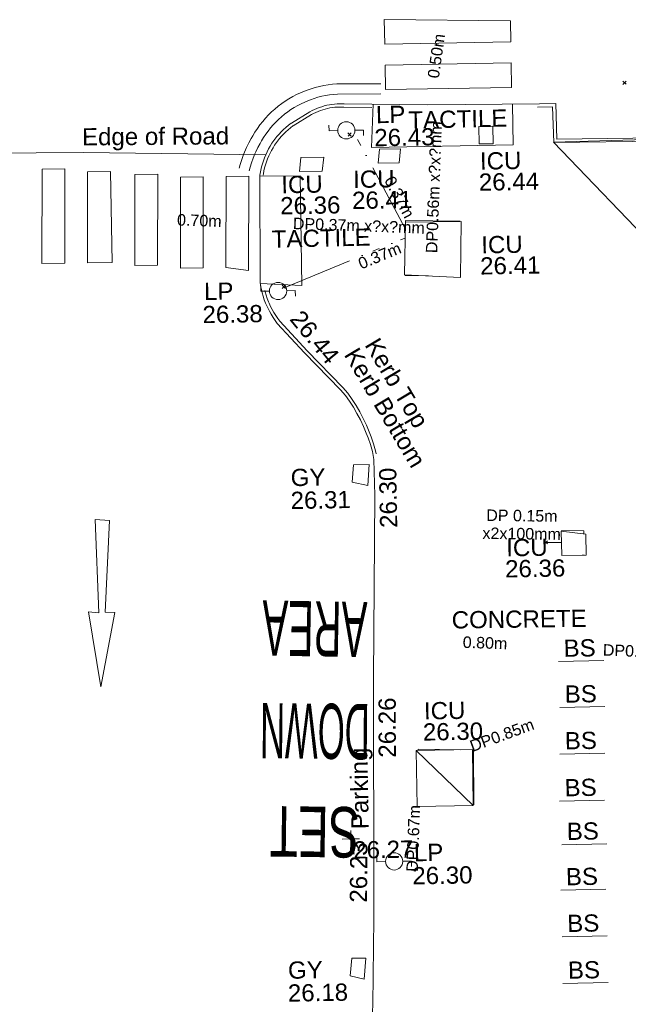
# Model space of a CAD drawing. Header units: millimetres. Extents: x -290717 to 520720, y -88450 to 287762.
# Tile 218 of 256: x 41268 to 54517, y -28179 to -6740. Entities that reach past the tile are written whole.
import ezdxf

# ---------------------------------------------------------------- set-up
doc = ezdxf.new("R2010")
doc.units = ezdxf.units.MM
for name, pattern in [('IMPORT-UG_DRAINAGE_UNIDENTIFIED_QLB2 _2_', [2700, 1500, -300, 0, -250, 150, -300, 0, -200]), ('IMPORT-UG_ELEC_LV_QLB2 _2_', [2700, 1500, -300, 0, -250, 150, -300, 0, -200]), ('IMPORT-UG_ELEC_STREET LIGHTING_QLB2 _2_', [2700, 1500, -300, 0, -250, 150, -300, 0, -200]), ('IMPORT-UG_UNIDENTIFIED_QLA _2_', [2350, 1500, -300, 0, -50, 150, -300, 0, -50])]:
    doc.linetypes.add(name, pattern=pattern)
for name, color, linetype, lineweight, true_color in [('00_TOPO_FURN_LAMP_POST', 7, 'Continuous', 9, 0x666666), ('00_UAV_BIKE_STAND', 1, 'Continuous', 9, 0xff0000), ('00_UAV_FURN_LAMP_POST', 7, 'Continuous', 9, 0xa50000), ('00_UAV_KERB_BOTTOM', 1, 'Continuous', 9, 0xff0000), ('00_UAV_KERB_TOP', 7, 'Continuous', 9, 0xa500a5), ('00_UAV_LEVEL_SPOT', 7, 'Continuous', 9, 0x666666), ('00_UAV_PARKING', 4, 'Continuous', 9, 0x00ffff), ('00_UAV_ROAD_MARKING_ARROWS', 7, 'Continuous', 9, 0x999999), ('00_UAV_ROAD_MARKING_YELLOW_CONTINUOUS', 40, 'Continuous', 9, 0xffbf00), ('00_UAV_SERV_GULLY', 7, 'Continuous', 9, 0x5252a5), ('00_UAV_SERV_IC', 5, 'Continuous', 9, 0x0000ff), ('01_DTM_CONTOUR_MNR', 7, 'Continuous', 9, 0xa5a552), ('12333-PUM-2D-U-0001-C01 - Rev2_REVIT IMPORT_dwg', 7, 'Continuous', 9, 0x767676), ('PUM-ELECTRIC-LV-QLB2', 1, 'IMPORT-UG_ELEC_LV_QLB2 _2_', 9, 0xff0000), ('PUM-ELECTRIC-MH', 1, 'Continuous', 9, 0xff0000), ('PUM-ELECTRIC-SL-QLB2', 7, 'IMPORT-UG_ELEC_STREET LIGHTING_QLB2 _2_', 9, 0xff7f7f), ('PUM-UNIDENTIFIED UTILITIES-QLA', 7, 'IMPORT-UG_UNIDENTIFIED_QLA _2_', 9, 0x52a500), ('PUM-UNIDENTIFIED-QLB2', 150, 'IMPORT-UG_DRAINAGE_UNIDENTIFIED_QLB2 _2_', 9, 0x007fff)]:
    doc.layers.add(name, color=color, linetype=linetype, lineweight=lineweight, true_color=true_color)
for name, color, linetype, lineweight in [('00_TOPO_PEDASTRIAN', 7, 'Continuous', 9), ('00_UAV_PEDASTRIAN', 7, 'Continuous', 9), ('00_UAV_ROAD_EDGE', 7, 'Continuous', 9), ('00_UAV_ROAD_TEXT', 7, 'Continuous', 9), ('00_UAV_SURFACE', 7, 'Continuous', 9), ('00_UAV_SURVEY_TEXT', 7, 'Continuous', 9), ('GEN-TEXT', 7, 'Continuous', 9)]:
    doc.layers.add(name, color=color, linetype=linetype, lineweight=lineweight)
doc.styles.add('Arial_1', font='arial.ttf', dxfattribs={"height": 250})
doc.styles.add('Swis721 Lt BT_2', font='swissl.ttf', dxfattribs={"height": 375})
doc.styles.add('Swis721 Lt BT_3', font='swissl.ttf', dxfattribs={"width": 0.5, "height": 1200})
doc.styles.add('Swis721 Lt BT_4', font='swissl.ttf', dxfattribs={"width": 0.45, "height": 1200})
doc.styles.add('Swis721 Lt BT_5', font='swissl.ttf', dxfattribs={"width": 0.653, "height": 1100})

# ---------------------------------------------------------------- blocks, each defined once
blk = doc.blocks.new('12333-PUM-2D-U-0001-C01 - Rev2_REVIT IMPORT_dwg_MSL_Lamp_Post_SYM-2077240-Site Location Plan Existing')
at = {"layer": '00_TOPO_FURN_LAMP_POST', "color": 254, "true_color": 0xcccccc, "flags": 128}
for points in [[(-500, 0), (-1000, 0), (-1000, 317)], [(500, 0), (1000, 0), (1000, -317)]]:
    blk.add_lwpolyline(points, dxfattribs=at)
at = {"layer": '00_TOPO_FURN_LAMP_POST', "color": 254, "true_color": 0xcccccc}
blk.add_circle((0, 0), 500, dxfattribs=at)
blk = doc.blocks.new('12333-PUM-2D-U-0001-C01 - Rev2_REVIT IMPORT_dwg_UAV-2077255-Site Location Plan Existing')
at = {"layer": '00_UAV_LEVEL_SPOT', "color": 254, "true_color": 0xcccccc, "flags": 128}
for points in [[(0, -500), (0, 0), (-500, 0)], [(500, 0), (0, 0), (0, 500)]]:
    blk.add_lwpolyline(points, dxfattribs=at)
blk = doc.blocks.new('12333-PUM-2D-U-0001-C01 - Rev2_REVIT IMPORT_dwg_MGS62954_T2_Galway_ITM_3d_Rev1-2077680-Site Location Plan Existing')
at = {"layer": '00_TOPO_PEDASTRIAN', "color": 254, "true_color": 0xcccccc}
for p, q in [((533943496, 725542643), (533943535, 725544701)), ((533944030, 725544701), (533943535, 725544701)), ((533943992, 725542643), (533944030, 725544701)), ((533944487, 725542643), (533944525, 725544625)), ((533945021, 725544625), (533944525, 725544625)), ((533945021, 725542643), (533945021, 725544625)), ((533945516, 725542567), (533945554, 725544548)), ((533946049, 725544548), (533945554, 725544548)), ((533946011, 725542567), (533946049, 725544548)), ((533946506, 725542491), (533946544, 725544472)), ((533947040, 725544472), (533946544, 725544472)), ((533947002, 725542491), (533947040, 725544472)), ((533947497, 725542491), (533947535, 725544472)), ((533948030, 725544472), (533947535, 725544472)), ((533947992, 725542415), (533948030, 725544472)), ((533943992, 725542643), (533943496, 725542643)), ((533945021, 725542643), (533944487, 725542643)), ((533946011, 725542567), (533945516, 725542567)), ((533947002, 725542491), (533946506, 725542491)), ((533947992, 725542415), (533947497, 725542491))]:
    blk.add_line(p, q, dxfattribs=at)
at = {"layer": '00_UAV_BIKE_STAND', "color": 254, "true_color": 0xcccccc}
for p, q in [((533955572, 725533787), (533954589, 725533784)), ((533955579, 725532788), (533954596, 725532785)), ((533955563, 725531772), (533954580, 725531769)), ((533955540, 725530750), (533954557, 725530747)), ((533955571, 725529799), (533954588, 725529796)), ((533955535, 725528812), (533954552, 725528809)), ((533955546, 725527795), (533954563, 725527792)), ((533955544, 725526777), (533954561, 725526774))]:
    blk.add_line(p, q, dxfattribs=at)
at = {"layer": '00_UAV_KERB_BOTTOM', "color": 254, "true_color": 0xcccccc, "flags": 128}
for points in [[(533950737, 725545989), (533950132, 725546005), (533950094, 725546008), (533950038, 725546009), (533949981, 725546009), (533949924, 725546006), (533949868, 725546000), (533949812, 725545992), (533949756, 725545982), (533949701, 725545969), (533949645, 725545954), (533949591, 725545937), (533949538, 725545918), (533949486, 725545896), (533949434, 725545872), (533949384, 725545846), (533948979, 725545610), (533948971, 725545605), (533948914, 725545563), (533948859, 725545518), (533948805, 725545472), (533948754, 725545423), (533948705, 725545372), (533948657, 725545319), (533948613, 725545264), (533948570, 725545207), (533948548, 725545176), (533948509, 725545117), (533948473, 725545056), (533948440, 725544994), (533948408, 725544930), (533948380, 725544865), (533948355, 725544799), (533948332, 725544732), (533948312, 725544664), (533948295, 725544595), (533948280, 725544525), (533948275, 725544490)], [(533956957, 725545150), (533954750, 725545156), (533954739, 725545931), (533954385, 725545934)], [(533948268, 725541957), (533948275, 725541926), (533948296, 725541849), (533948320, 725541774), (533948347, 725541699), (533948360, 725541667), (533948392, 725541594), (533948427, 725541523), (533948464, 725541453), (533948505, 725541385), (533948548, 725541319), (533948594, 725541254), (533949180, 725540599), (533949945, 725539786), (533950050, 725539661), (533950137, 725539532), (533950219, 725539398), (533950296, 725539261), (533950367, 725539121), (533950431, 725538979), (533950490, 725538833), (533950529, 725538727), (533950577, 725538578), (533950619, 725538427), (533950645, 725538256)]]:
    blk.add_lwpolyline(points, dxfattribs=at)
at = {"layer": '00_UAV_KERB_TOP', "color": 254, "true_color": 0xcccccc, "flags": 128}
for points in [[(533950736, 725545919), (533950129, 725545936), (533950091, 725545938), (533950037, 725545939), (533949983, 725545939), (533949930, 725545936), (533949876, 725545931), (533949823, 725545923), (533949770, 725545913), (533949717, 725545901), (533949665, 725545887), (533949614, 725545871), (533949563, 725545852), (533949514, 725545832), (533949465, 725545809), (533949418, 725545785), (533949017, 725545551), (533949012, 725545548), (533948957, 725545507), (533948904, 725545465), (533948852, 725545420), (533948803, 725545373), (533948756, 725545324), (533948711, 725545274), (533948668, 725545221), (533948627, 725545166), (533948606, 725545137), (533948569, 725545080), (533948534, 725545022), (533948502, 725544962), (533948472, 725544901), (533948445, 725544838), (533948420, 725544775), (533948398, 725544711), (533948379, 725544645), (533948363, 725544579), (533948349, 725544513), (533948345, 725544489)], [(533956957, 725545079), (533954681, 725545087), (533954670, 725545862), (533954341, 725545864)], [(533948336, 725541972), (533948343, 725541943), (533948363, 725541869), (533948386, 725541797), (533948412, 725541725), (533948425, 725541694), (533948455, 725541624), (533948489, 725541555), (533948525, 725541488), (533948564, 725541422), (533948606, 725541358), (533948649, 725541298), (533949232, 725540647), (533949998, 725539832), (533950106, 725539704), (533950196, 725539569), (533950280, 725539434), (533950358, 725539294), (533950430, 725539152), (533950496, 725539006), (533950555, 725538859), (533950595, 725538750), (533950644, 725538598), (533950687, 725538442), (533950698, 725538373)]]:
    blk.add_lwpolyline(points, dxfattribs=at)
at = {"layer": '00_UAV_PARKING', "color": 254, "true_color": 0xcccccc, "flags": 128}
for points in [[(533948275, 725544490), (533948239, 725542161), (533948243, 725542081), (533948268, 725541957)], [(533950645, 725538256), (533950651, 725537466), (533950554, 725533496), (533950550, 725533258), (533950485, 725528872), (533950468, 725528259), (533950419, 725526389), (533950407, 725526226)]]:
    blk.add_lwpolyline(points, dxfattribs=at)
at = {"layer": '00_UAV_PEDASTRIAN', "color": 254, "true_color": 0xcccccc}
for p, q in [((533951040, 725547825), (533953784, 725547749)), ((533951040, 725547825), (533951040, 725547292)), ((533953784, 725547749), (533953784, 725547292)), ((533951040, 725547292), (533953784, 725547292)), ((533951040, 725546834), (533953784, 725546834)), ((533951040, 725546834), (533951040, 725546301)), ((533953784, 725546834), (533953784, 725546301)), ((533951040, 725546301), (533953784, 725546301))]:
    blk.add_line(p, q, dxfattribs=at)
at = {"layer": '00_UAV_ROAD_EDGE', "color": 254, "true_color": 0xcccccc, "flags": 128}
for points in [[(533954385, 725545934), (533951953, 725545957), (533950737, 725545989)], [(533948408, 725544930), (533944442, 725545046), (533943410, 725545059), (533941186, 725545086)]]:
    blk.add_lwpolyline(points, dxfattribs=at)
at = {"layer": '00_UAV_ROAD_MARKING_ARROWS', "color": 254, "true_color": 0xcccccc, "flags": 128}
blk.add_lwpolyline([(533944869, 725537027), (533944742, 725535028), (533944952, 725535018), (533944613, 725533406), (533944373, 725535045), (533944599, 725535021), (533944559, 725537052)], close=True, dxfattribs=at)
at = {"layer": '00_UAV_ROAD_MARKING_YELLOW_CONTINUOUS', "color": 254, "true_color": 0xcccccc, "flags": 128}
for points in [[(533947828, 725544648), (533947851, 725544728), (533947887, 725544835), (533947927, 725544941), (533947971, 725545044), (533947994, 725545092), (533948044, 725545192), (533948098, 725545289), (533948132, 725545347), (533948182, 725545427), (533948236, 725545506), (533948294, 725545581), (533948354, 725545655), (533948417, 725545726), (533948483, 725545794), (533948552, 725545859), (533948624, 725545921), (533948698, 725545981), (533948775, 725546037), (533948854, 725546090), (533948935, 725546139), (533949018, 725546185), (533949103, 725546228), (533949190, 725546267), (533949277, 725546301), (533949331, 725546321), (533949420, 725546350), (533949512, 725546376), (533949604, 725546397), (533949698, 725546415), (533949791, 725546429), (533949886, 725546439), (533949985, 725546445), (533950939, 725546431)], [(533950936, 725546209), (533949990, 725546223), (533949905, 725546217), (533949819, 725546209), (533949735, 725546196), (533949650, 725546180), (533949567, 725546160), (533949484, 725546137), (533949403, 725546111), (533949356, 725546094), (533949277, 725546062), (533949198, 725546027), (533949122, 725545989), (533949047, 725545947), (533948974, 725545902), (533948902, 725545855), (533948833, 725545804), (533948766, 725545751), (533948702, 725545694), (533948639, 725545636), (533948580, 725545574), (533948523, 725545510), (533948468, 725545444), (533948417, 725545376), (533948368, 725545305), (533948322, 725545233), (533948291, 725545179), (533948241, 725545088), (533948194, 725544995), (533948174, 725544953), (533948133, 725544857), (533948096, 725544760), (533948063, 725544662), (533948041, 725544586)]]:
    blk.add_lwpolyline(points, dxfattribs=at)
at = {"layer": '00_UAV_SERV_GULLY', "color": 254, "true_color": 0xcccccc}
for p, q in [((533950164, 725537767), (533950202, 725538148)), ((533950202, 725538148), (533950545, 725538148)), ((533950545, 725538148), (533950507, 725537690)), ((533950164, 725537767), (533950507, 725537690)), ((533949935, 725527022), (533949974, 725527403)), ((533949974, 725527403), (533950278, 725527403)), ((533950278, 725527403), (533950240, 725526946)), ((533949935, 725527022), (533950240, 725526946))]:
    blk.add_line(p, q, dxfattribs=at)
at = {"layer": '00_UAV_SERV_IC', "color": 254, "true_color": 0xcccccc}
for p, q in [((533953060, 725545082), (533953060, 725545463)), ((533953060, 725545463), (533953364, 725545463)), ((533953364, 725545463), (533953364, 725545082)), ((533950850, 725544701), (533950888, 725545006)), ((533950888, 725545006), (533951345, 725545006)), ((533951307, 725544701), (533951345, 725545006)), ((533953060, 725545082), (533953364, 725545082)), ((533949135, 725544548), (533949173, 725544853)), ((533949173, 725544853), (533949669, 725544853)), ((533949631, 725544548), (533949669, 725544853)), ((533951307, 725544701), (533950850, 725544701)), ((533949631, 725544548), (533949135, 725544548)), ((533951383, 725542262), (533951421, 725543405)), ((533951421, 725543405), (533952640, 725543405)), ((533952602, 725542186), (533952640, 725543405)), ((533952602, 725542186), (533951383, 725542262)), ((533954698, 725536090), (533954698, 725536624)), ((533954698, 725536624), (533955231, 725536547)), ((533955231, 725536547), (533955231, 725536090)), ((533954698, 725536090), (533955231, 725536090)), ((533951459, 725531899), (533952679, 725531899)), ((533951459, 725531899), (533951459, 725530680)), ((533951459, 725531899), (533952679, 725530680)), ((533952679, 725531899), (533952679, 725530680)), ((533952679, 725530680), (533951459, 725530680))]:
    blk.add_line(p, q, dxfattribs=at)
at = {"layer": '00_UAV_SURFACE', "color": 254, "true_color": 0xcccccc, "flags": 128}
for points in [[(533950768, 725545989), (533950716, 725545050), (533953794, 725545049), (533953797, 725545939)], [(533948274, 725544462), (533949152, 725544456), (533949143, 725542067), (533948241, 725542126)]]:
    blk.add_lwpolyline(points, dxfattribs=at)
at = {"layer": '01_DTM_CONTOUR_MNR', "color": 254, "true_color": 0xcccccc, "flags": 128}
blk.add_lwpolyline([(533956946, 725542644), (533954680, 725545090), (533956186, 725545108), (533956957, 725545120)], dxfattribs=at)
at = {"xscale": 0.375, "yscale": 0.375, "zscale": 0.375}
for name, p in [('12333-PUM-2D-U-0001-C01 - Rev2_REVIT IMPORT_dwg_MSL_Lamp_Post_SYM-2077240-Site Location Plan Existing', (533950171, 725545429)), ('12333-PUM-2D-U-0001-C01 - Rev2_REVIT IMPORT_dwg_MSL_Lamp_Post_SYM-2077240-Site Location Plan Existing', (533948625, 725541959)), ('12333-PUM-2D-U-0001-C01 - Rev2_REVIT IMPORT_dwg_UAV-2077255-Site Location Plan Existing', (533950000, 725530000)), ('12333-PUM-2D-U-0001-C01 - Rev2_REVIT IMPORT_dwg_MSL_Lamp_Post_SYM-2077240-Site Location Plan Existing', (533950935, 725529496))]:
    blk.add_blockref(name, p, dxfattribs=at)
at = {"layer": '00_UAV_BIKE_STAND', "color": 251, "true_color": 0x666666, "char_height": 375, "width": 778.82, "attachment_point": 1, "line_spacing_factor": 1.005062, "style": 'Swis721 Lt BT_2'}
for insert in [(533954704, 725534259), (533954711, 725533260), (533954695, 725532244), (533954672, 725531222), (533954703, 725530271), (533954667, 725529284), (533954678, 725528267), (533954676, 725527249)]:
    blk.add_mtext('BS', dxfattribs=dict(at, insert=insert))
at = {"layer": '00_UAV_FURN_LAMP_POST', "color": 251, "true_color": 0x666666, "char_height": 375, "attachment_point": 1, "line_spacing_factor": 1.005062, "style": 'Swis721 Lt BT_2'}
for s, insert, width in [('LP', (533950821, 725545948), 707.59), ('26.43', (533950778, 725545446), 1495.9), ('LP', (533947013, 725542163), 707.59), ('26.38', (533946971, 725541661), 1495.9), ('LP', (533951367, 725529865), 707.59), ('26.30', (533951325, 725529363), 1495.9)]:
    blk.add_mtext(s, dxfattribs=dict(at, insert=insert, width=width))
at = {"layer": '00_UAV_KERB_BOTTOM', "color": 251, "true_color": 0x666666, "insert": (533950351, 725540735), "char_height": 375, "width": 3414.46, "attachment_point": 1, "rotation": 299.7413, "line_spacing_factor": 1.005062, "style": 'Swis721 Lt BT_2'}
blk.add_mtext('Kerb Bottom', dxfattribs=at)
at = {"layer": '00_UAV_KERB_TOP', "color": 251, "true_color": 0x666666, "char_height": 375, "attachment_point": 1, "line_spacing_factor": 1.005062, "style": 'Swis721 Lt BT_2'}
for s, insert, width, rotation in [('26.44', (533949144, 725541568), 1495.9, 308.5983), ('Kerb Top', (533950804, 725540939), 2493.17, 299.7413)]:
    blk.add_mtext(s, dxfattribs=dict(at, insert=insert, width=width, rotation=rotation))
at = {"layer": '00_UAV_LEVEL_SPOT', "insert": (533950048, 725529947), "char_height": 375, "width": 1495.9, "attachment_point": 1, "line_spacing_factor": 1.005062, "style": 'Swis721 Lt BT_2'}
blk.add_mtext('26.27', dxfattribs=at)
at = {"layer": '00_UAV_PARKING', "color": 251, "true_color": 0x666666, "char_height": 375, "attachment_point": 1, "line_spacing_factor": 1.005062, "style": 'Swis721 Lt BT_2'}
for s, insert, width, rotation in [('26.30', (533950755, 725536759), 1495.9, 90.012), ('26.26', (533950637, 725531759), 1495.9, 89.1451), ('Parking', (533950019, 725530209), 2037.28, 90), ('26.23', (533949952, 725528617), 1495.9, 88.4774)]:
    blk.add_mtext(s, dxfattribs=dict(at, insert=insert, width=width, rotation=rotation))
at = {"layer": '00_UAV_ROAD_EDGE', "color": 251, "true_color": 0x666666, "insert": (533944417, 725545576), "char_height": 375, "width": 3746.88, "attachment_point": 1, "rotation": 359.4242, "line_spacing_factor": 1.005062, "style": 'Swis721 Lt BT_2'}
blk.add_mtext('Edge of Road', dxfattribs=at)
at = {"layer": '00_UAV_ROAD_TEXT', "color": 251, "true_color": 0x666666, "attachment_point": 1, "line_spacing_factor": 1.005062}
for s, insert, char_height, width, rotation, style in [('AREA', (533950413, 725533950), 1200, 2446.5, 178.0056, 'Swis721 Lt BT_3'), ('DOWN', (533950438, 725531731), 1200, 2674.44, 178.5041, 'Swis721 Lt BT_4'), ('SET', (533950173, 725529590), 1100, 2089.26, 178.2455, 'Swis721 Lt BT_5')]:
    blk.add_mtext(s, dxfattribs=dict(at, insert=insert, char_height=char_height, width=width, rotation=rotation, style=style))
at = {"layer": '00_UAV_SERV_GULLY', "color": 251, "true_color": 0x666666, "char_height": 375, "attachment_point": 1, "line_spacing_factor": 1.005062, "style": 'Swis721 Lt BT_2'}
for s, insert, width in [('GY', (533948828, 725538079), 821.56), ('26.31', (533948818, 725537581), 1495.9), ('GY', (533948582, 725527355), 821.56), ('26.18', (533948571, 725526857), 1495.9)]:
    blk.add_mtext(s, dxfattribs=dict(at, insert=insert, width=width))
at = {"layer": '00_UAV_SERV_IC', "color": 251, "true_color": 0x666666, "char_height": 375, "attachment_point": 1, "line_spacing_factor": 1.005062, "style": 'Swis721 Lt BT_2'}
for s, insert, width in [('ICU', (533953068, 725544897), 1021.01), ('ICU', (533948735, 725544459), 1021.01), ('ICU', (533950301, 725544547), 1021.01), ('26.44', (533953036, 725544439), 1495.9), ('26.41', (533950270, 725544089), 1495.9), ('26.36', (533948703, 725544000), 1495.9), ('ICU', (533953065, 725543073), 1021.01), ('26.41', (533953033, 725542614), 1495.9), ('ICU', (533953493, 725536467), 1021.01), ('26.36', (533953461, 725536009), 1495.9), ('ICU', (533951640, 725532948), 1021.01), ('26.30', (533951609, 725532489), 1495.9)]:
    blk.add_mtext(s, dxfattribs=dict(at, insert=insert, width=width))
at = {"layer": '00_UAV_SURVEY_TEXT', "color": 251, "true_color": 0x666666, "char_height": 375, "attachment_point": 1, "line_spacing_factor": 1.005062, "style": 'Swis721 Lt BT_2'}
for s, insert, width, rotation in [('TACTILE', (533951526, 725545816), 2341.21, 0.2861), ('TACTILE', (533948505, 725543276), 2341.21, 0.2861), ('CONCRETE', (533952279, 725534918), 3286.24, 359.7286)]:
    blk.add_mtext(s, dxfattribs=dict(at, insert=insert, width=width, rotation=rotation))
blk = doc.blocks.new('12333-PUM-2D-U-0001-C01 - Rev2_REVIT IMPORT_dwg-1620468-Site Location Plan Existing')
at = {"layer": 'GEN-TEXT', "color": 253, "true_color": 0xaaaaaa}
for p, q in [((315130, -69528), (315201, -69457)), ((315201, -69528), (315130, -69457)), ((309126, -70551), (309197, -70480)), ((309197, -70551), (309126, -70480)), ((307636, -73844), (307706, -73773)), ((307706, -73844), (307636, -73773)), ((313244, -79506), (313315, -79435)), ((313315, -79506), (313244, -79435))]:
    blk.add_line(p, q, dxfattribs=at)
at = {"layer": 'PUM-ELECTRIC-MH', "color": 21, "true_color": 0xffaaaa, "flags": 128}
for points in [[(310346, -72449), (310347, -72409), (311533, -72442)], [(310824, -73624), (310316, -73610), (310317, -73593)], [(311350, -83955), (310420, -83927), (310420, -83955)], [(311610, -85160), (311624, -83963), (311599, -83963)]]:
    blk.add_lwpolyline(points, dxfattribs=at)
at = {"layer": 'PUM-ELECTRIC-SL-QLB2', "color": 254, "true_color": 0xffd4d4}
for p, q in [((310337, -72584), (309266, -70494)), ((307713, -73812), (310330, -72791))]:
    blk.add_line(p, q, dxfattribs=at)
at = {"layer": 'PUM-UNIDENTIFIED UTILITIES-QLA', "color": 9, "true_color": 0xc5e1aa}
blk.add_line((314114, -79765), (314063, -79764), dxfattribs=at)
at = {"layer": 'PUM-UNIDENTIFIED UTILITIES-QLA', "color": 9, "true_color": 0xc5e1aa, "flags": 128}
blk.add_lwpolyline([(313632, -79233), (313631, -79219), (314106, -79230), (314107, -79301)], dxfattribs=at)
at = {"layer": 'PUM-UNIDENTIFIED-QLB2', "color": 141, "true_color": 0xaad4ff}
blk.add_line((313618, -79481), (313279, -79470), dxfattribs=at)
blk.add_blockref('12333-PUM-2D-U-0001-C01 - Rev2_REVIT IMPORT_dwg_MGS62954_T2_Galway_ITM_3d_Rev1-2077680-Site Location Plan Existing', (-533641080, -725615854))
at = {"layer": 'PUM-ELECTRIC-LV-QLB2', "char_height": 250, "attachment_point": 2, "line_spacing_factor": 0.941778, "style": 'Arial_1'}
for s, insert, width, rotation in [('0.50m', (310954, -68820), 1160.03, 80.842), ('DP0.56m x?x?mm', (310850, -71689), 3428.04, 86.9607), ('0.70m', (305865, -72206), 1160.03, 357.0176), ('DP0.37m x?x?mm', (309335, -72378), 3428.04, 357.0176), ('0.80m', (311923, -81509), 1160.03, 357.0346), ('DP0.90m x3x150mm', (316113, -81799), 3893.28, 356.7241), ('DP0.85m', (312207, -83532), 1738.51, 19.1574), ('DP0.67m', (310154, -85859), 1738.51, 86.9867)]:
    blk.add_mtext(s, dxfattribs=dict(at, insert=insert, width=width, rotation=rotation))
at = {"layer": 'PUM-ELECTRIC-SL-QLB2', "char_height": 250, "width": 1160.03, "attachment_point": 2, "line_spacing_factor": 0.941778, "style": 'Arial_1'}
for insert, rotation in [((310335, -71842), 297.1364), ((309724, -73051), 21.322)]:
    blk.add_mtext('0.37m', dxfattribs=dict(at, insert=insert, rotation=rotation))
at = {"layer": 'PUM-UNIDENTIFIED-QLB2', "insert": (312771, -78754), "char_height": 250, "width": 2038.46, "attachment_point": 2, "rotation": 358.2755, "line_spacing_factor": 0.941778, "style": 'Arial_1'}
blk.add_mtext('DP 0.15m\\Px2x100mm', dxfattribs=at)

msp = doc.modelspace()

# ---------------------------------------------------------------- block references
at = {"layer": '12333-PUM-2D-U-0001-C01 - Rev2_REVIT IMPORT_dwg', "color": 254, "linetype": 'IMPORT-UG_ELEC_STREET LIGHTING_QLB2 _2_', "true_color": 0xffd4d4, "rotation": 0.9999999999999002}
msp.add_blockref('12333-PUM-2D-U-0001-C01 - Rev2_REVIT IMPORT_dwg-1620468-Site Location Plan Existing', (-261895, 55870), dxfattribs=at)

doc.saveas('drawing.dxf')
